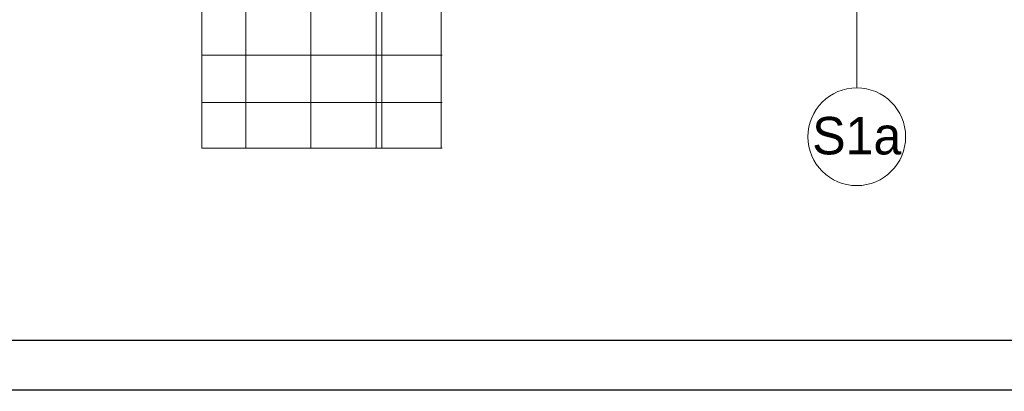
# Model space of a CAD drawing. Extents: x -438200 to -357500, y 15000 to 163871.
# Tile 76 of 148: x -376721 to -370672, y 18791 to 21070. Entities that reach past the tile are written whole.
import ezdxf

# ---------------------------------------------------------------- set-up
doc = ezdxf.new("R2010")
doc.units = 0
doc.header["$MEASUREMENT"] = 0
doc.set_wipeout_variables(frame=1)
doc.layers.get('0').update_dxf_attribs({"color": 252})
for name, color, linetype in [('#podkład', 252, 'Continuous'), ('_TABELA', 7, 'Continuous'), ('Arch opisy', 252, 'Continuous')]:
    doc.layers.add(name, color=color, linetype=linetype)
for name, color, linetype, lineweight in [('Arch opisy_Nr_Pióra__1', 252, 'Continuous', 25), ('Arch opisy_Nr_Pióra__21', 252, 'Continuous', 9), ('Arch wykończenie_Nr_Pióra__81', 252, 'Continuous', 9), ('Istniejące schody_Nr_Pióra__5', 252, 'Continuous', 13)]:
    doc.layers.add(name, color=color, linetype=linetype, lineweight=lineweight)
doc.styles.add('GENERATED_STYLE_5', font='txt')

# ---------------------------------------------------------------- blocks, each defined once
blk = doc.blocks.new('Linia_52', base_point=(-421051.8, 22732.6))
at = {"layer": 'Arch opisy_Nr_Pióra__21', "linetype": 'Continuous'}
blk.add_line((-421051.8, 22732.6), (-421051.8, 20652.8), dxfattribs=at)
blk.add_circle((-421051.8, 20352.8), 300, dxfattribs=at)
blk = doc.blocks.new('parter')
at = {"layer": 'Arch wykończenie_Nr_Pióra__81', "color": 252, "linetype": 'Continuous'}
for p, q in [((-424404.9, 23302.6), (-424404.9, 20282.6)), ((-424004.9, 23302.6), (-424004.9, 20282.6)), ((-423604.9, 23302.6), (-423604.9, 20282.6)), ((-424804.9, 22732.6), (-424804.9, 20282.6)), ((-423204.9, 21422.6), (-423204.9, 20282.6))]:
    blk.add_line(p, q, dxfattribs=at)
at = {"layer": 'Istniejące schody_Nr_Pióra__5', "color": 252, "linetype": 'Continuous'}
for p, q in [((-425074.9, 21422.6), (-425074.9, 20282.6)), ((-423969.9, 20282.6), (-423969.9, 21422.6)), ((-422864.9, 20282.6), (-422864.9, 21422.6)), ((-422864.9, 20852.6), (-425074.9, 20852.6)), ((-422864.9, 20562.6), (-425074.9, 20562.6)), ((-422864.9, 20282.6), (-425074.9, 20282.6))]:
    blk.add_line(p, q, dxfattribs=at)
at = {"layer": 'Arch opisy', "color": 252, "linetype": 'Continuous'}
blk.add_blockref('Linia_52', (-421051.8, 22732.6), dxfattribs=at)
at = {"layer": 'Arch opisy_Nr_Pióra__1', "color": 252, "linetype": 'Continuous', "insert": (-421051.8, 20474.2), "char_height": 230, "attachment_point": 2, "style": 'GENERATED_STYLE_5'}
blk.add_mtext('{S1a}', dxfattribs=at)

msp = doc.modelspace()

# ---------------------------------------------------------------- block references
at = {"layer": '#podkład', "color": 3, "lineweight": 50}
msp.add_blockref('parter', (49473.1, 0), dxfattribs=at)

# ---------------------------------------------------------------- next in the draw order: wipeouts: each hides what was drawn before it
at = {"color": 3, "lineweight": 50}
msp.add_wipeout([(-374124.6, 18791.2), (-372874.6, 19096.2), (-372874.6, 33336.2), (-374124.6, 33641.2)], dxfattribs=at)

# ---------------------------------------------------------------- next in the draw order: linework, layer by layer
at = {"layer": '_TABELA', "color": 7}
msp.add_lwpolyline([(-378500, 33650), (-357500, 33650), (-378500, 33650), (-378500, 18800), (-357500, 18800), (-357500, 33650)], dxfattribs=at)
msp.add_lwpolyline([(-357800, 33345), (-377250, 33345), (-377250, 19105), (-357800, 19105)], close=True, dxfattribs=at)

doc.saveas('drawing.dxf')
